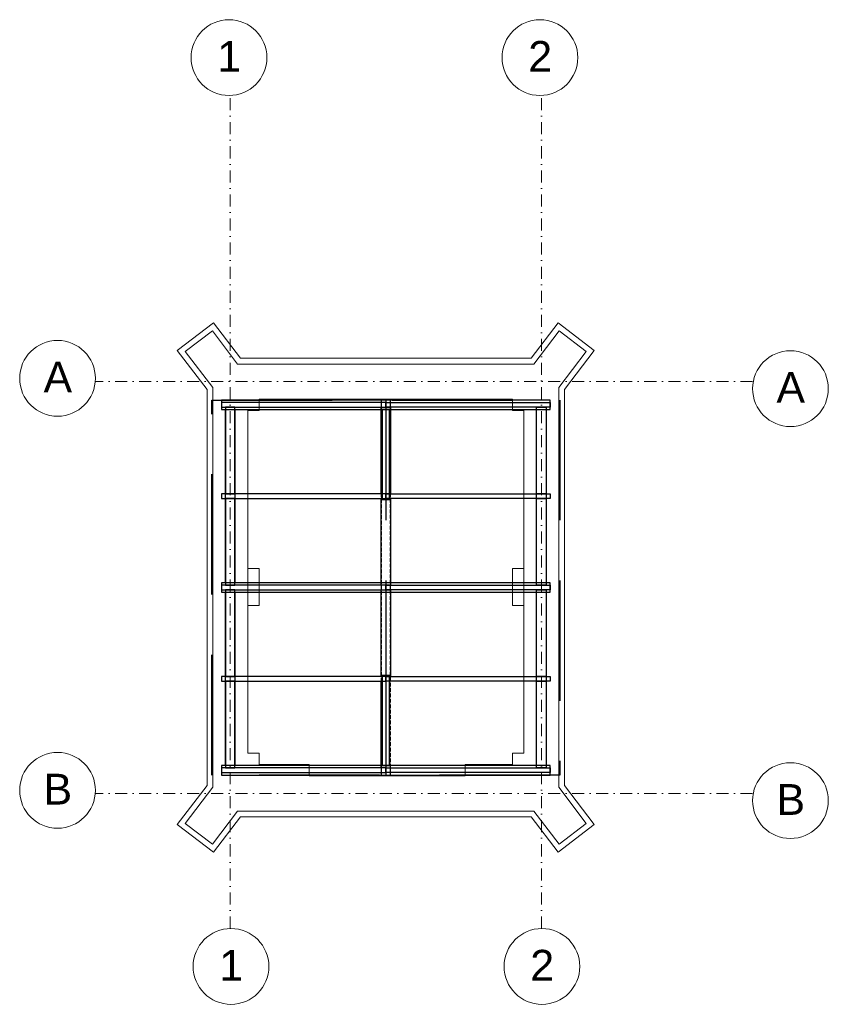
# Model space of a CAD drawing. Header units: millimetres. Extents: x -37887 to 94344, y -69777 to 116976.
# Tile 27 of 205: x 27666 to 36207, y -69777 to -59383. Entities that reach past the tile are written whole.
import ezdxf

# ---------------------------------------------------------------- set-up
doc = ezdxf.new("R2010")
doc.units = ezdxf.units.MM
for name, pattern in [('DASHDOT', [25.4, 12.7, -6.35, 0, -6.35]), ('DASHED', [0.75, 0.5, -0.25]), ('HIDDEN', [9.525, 6.35, -3.175])]:
    doc.linetypes.add(name, pattern=pattern)
for name, color, linetype in [('DACH', 44, 'HIDDEN'), ('k_belki stropowe', 40, 'Continuous'), ('k_krokwie', 70, 'Continuous'), ('k_płatwie', 195, 'Continuous')]:
    doc.layers.add(name, color=color, linetype=linetype)
for name, color, linetype, lineweight in [('k_mury parteru widok', 131, 'Continuous', 18), ('S-GRID', 1, 'Continuous', 9), ('S-GRID-IDEN', 1, 'Continuous', 9)]:
    doc.layers.add(name, color=color, linetype=linetype, lineweight=lineweight)
doc.styles.add('Arial', font='arial.ttf', dxfattribs={"height": 324.565868})

# ---------------------------------------------------------------- blocks, each defined once
blk = doc.blocks.new('Siatka - 4 mm-108067-PARTER')
at = {"layer": 'S-GRID-IDEN'}
blk.add_circle((0, 0), 4, dxfattribs=at)
blk = doc.blocks.new('A$C3F50037E')
at = {"layer": 'DACH', "ltscale": 200, "extrusion": (0, 1, 0)}
blk.add_line((-50, 0, -1497), (-50, 0, 2462), dxfattribs=at)
blk.add_lwpolyline([(1887, -1497), (-1787, -1497), (-1787, 2462), (1887, 2462)], close=True, dxfattribs=at)
at = {"layer": 'k_belki stropowe', "extrusion": (0, 1, 0)}
for points in [[(1787, -1397), (-1687, -1397), (-1687, -1497), (1787, -1497)], [(1787, 532), (-1687, 532), (-1687, 432), (1787, 432)], [(1787, 2462), (-1687, 2462), (-1687, 2362), (1787, 2362)], [(1743, -1397), (1643, -1397), (1643, 432), (1743, 432)], [(1743, 532), (1643, 532), (1643, 2362), (1743, 2362)], [(100, -1397), (0, -1397), (0, -1497), (100, -1497)], [(100, 2462), (0, 2462), (0, 2362), (100, 2362)], [(90, -447), (10, -447), (10, -1397), (90, -1397)], [(90, 2362), (10, 2362), (10, 1412), (90, 1412)], [(-1543, -1397), (-1643, -1397), (-1643, 432), (-1543, 432)], [(-1543, 532), (-1643, 532), (-1643, 2362), (-1543, 2362)]]:
    blk.add_lwpolyline(points, close=True, dxfattribs=at)
at = {"layer": 'k_krokwie', "extrusion": (0, 1, 0)}
for points in [[(1787, -1472), (1787, -1422), (50, -1422), (50, -1472)], [(1787, -507), (1787, -457), (50, -457), (50, -507)], [(1787, 457), (1787, 507), (50, 507), (50, 457)], [(1787, 1422), (1787, 1472), (50, 1472), (50, 1422)], [(1787, 2387), (1787, 2437), (50, 2437), (50, 2387)], [(1643, -1422), (1743, -1422), (1743, -507), (1643, -507)], [(1643, -457), (1743, -457), (1743, 457), (1643, 457)], [(1643, 507), (1743, 507), (1743, 1422), (1643, 1422)], [(1643, 1472), (1743, 1472), (1743, 2387), (1643, 2387)], [(100, -1422), (0, -1422), (0, -507), (100, -507)], [(100, -457), (0, -457), (0, 457), (100, 457)], [(100, 507), (0, 507), (0, 1422), (100, 1422)], [(100, 1472), (50, 1472), (50, 2387), (100, 2387)], [(-1687, -1472), (-1687, -1422), (50, -1422), (50, -1472)], [(-1687, -507), (-1687, -457), (50, -457), (50, -507)], [(-1687, 457), (-1687, 507), (50, 507), (50, 457)], [(-1687, 1422), (-1687, 1472), (50, 1472), (50, 1422)], [(-1687, 2387), (-1687, 2437), (50, 2437), (50, 2387)], [(-1543, -1422), (-1643, -1422), (-1643, -507), (-1543, -507)], [(-1543, -457), (-1643, -457), (-1643, 457), (-1543, 457)], [(-1543, 507), (-1643, 507), (-1643, 1422), (-1543, 1422)], [(-1543, 1472), (-1643, 1472), (-1643, 2387), (-1543, 2387)]]:
    blk.add_lwpolyline(points, close=True, dxfattribs=at)
at = {"layer": 'k_krokwie', "linetype": 'DASHED', "ltscale": 3, "extrusion": (0, 1, 0)}
for points in [[(90, -1397), (10, -1397), (10, -447), (90, -447)], [(90, 2362), (10, 2362), (10, 1412), (90, 1412)]]:
    blk.add_lwpolyline(points, close=True, dxfattribs=at)
at = {"layer": 'k_mury parteru widok', "extrusion": (0, 1, 0)}
for p, q in [((-1507, 0, -1387), (-1507, 0, 2232)), ((-1387, 0, -1507), (-500, 0, -1507)), ((-500, 0, -1507), (1287, 0, -1507)), ((1407, 0, -1387), (1407, 0, 2232))]:
    blk.add_line(p, q, dxfattribs=at)
for points in [[(-669, 2902), (1585, 2902), (1871, 3277), (2252, 2985), (1937, 2572), (1937, -1607), (2252, -2020), (1871, -2312), (1585, -1937), (359, -1937)], [(741, 2842), (1615, 2842), (1882, 3192), (2168, 2974), (1877, 2592), (1877, -1628), (2168, -2009), (1882, -2227), (1615, -1877), (611, -1877)], [(-1515, -1877), (1615, -1877)], [(1387, -1507), (1387, -1507), (1387, -1387), (1507, -1387)], [(1387, 2352), (1387, 2352), (1387, 2232), (1507, 2232)], [(1507, 282), (1387, 282), (1387, 673), (1507, 673)], [(1387, 2352), (1387, 2352), (861, 2352)], [(-669, 2472), (861, 2472), (861, 2352)], [(-538, -1877), (-1515, -1877), (-1782, -2227), (-2068, -2009), (-1777, -1628), (-1777, 2592), (-2068, 2974), (-1782, 3192), (-1515, 2842), (741, 2842)], [(359, -1937), (-1485, -1937), (-1771, -2312), (-2152, -2020), (-1837, -1607), (-1837, 2572), (-2152, 2985), (-1771, 3277), (-1485, 2902), (-669, 2902)], [(-669, 2472), (-789, 2472), (-789, 2352)], [(-1287, 2352), (-1287, 2352), (-789, 2352)], [(-1287, -1507), (-1287, -1507), (-1287, -1387), (-1407, -1387)], [(-1287, 2352), (-1287, 2352), (-1287, 2232), (-1407, 2232)], [(-1407, 282), (-1287, 282), (-1287, 673), (-1407, 673)]]:
    blk.add_lwpolyline(points, dxfattribs=at)
at = {"layer": 'k_płatwie', "linetype": 'DASHED', "ltscale": 5, "extrusion": (0, 1, 0)}
blk.add_lwpolyline([(100, 2462), (0, 2462), (0, -1497), (100, -1497)], close=True, dxfattribs=at)
at = {"layer": 'S-GRID', "linetype": 'DASHDOT', "ltscale": 10, "extrusion": (0, 1, 0)}
for p, q in [((3824, 0, -1692), (-3117, 0, -1692)), ((3824, 0, 2657), (-3117, 0, 2657)), ((-1692, 0, 4083), (-1692, 0, -4712)), ((1593, 0, 4083), (1593, 0, -4712))]:
    blk.add_line(p, q, dxfattribs=at)
at = {"layer": 'S-GRID-IDEN', "extrusion": (0, 1, 1.80923e-32), "xscale": 100, "yscale": 100, "zscale": 100, "rotation": 270}
for p in [(3517, -1726), (-1578, -5112), (3517, 2624), (1706, -5112), (1685, 4483), (-1599, 4483), (-4224, -1617), (-4224, 2732)]:
    blk.add_blockref('Siatka - 4 mm-108067-PARTER', p, dxfattribs=at)
at = {"layer": 'S-GRID-IDEN', "extrusion": (0, 1, 0), "width": 360.34, "attachment_point": 2, "text_direction": (1, 0, 0), "line_spacing_factor": 0.938532, "style": 'Arial'}
for s, insert, char_height in [('\\fArial|b0|i0|c238|p34|;A', (-3514, 0, -1901), 324.57), ('B', (-3514, 0, 2449), 325), ('1', (-1703, 0, -5287), 325), ('1', (-1682, 0, 4308), 325), ('2', (1581, 0, -5287), 325), ('2', (1602, 0, 4308), 325), ('\\fArial|b0|i0|c238|p34|;A', (4227, 0, -1792), 324.57), ('B', (4227, 0, 2558), 325)]:
    blk.add_mtext(s, dxfattribs=dict(at, insert=insert, char_height=char_height))

msp = doc.modelspace()

# ---------------------------------------------------------------- block references
at = {"extrusion": (5.52082e-15, -1, 0), "xscale": -1, "rotation": 180}
msp.add_blockref('A$C3F50037E', (31583, 0, 64894.7), dxfattribs=at)

doc.saveas('drawing.dxf')
